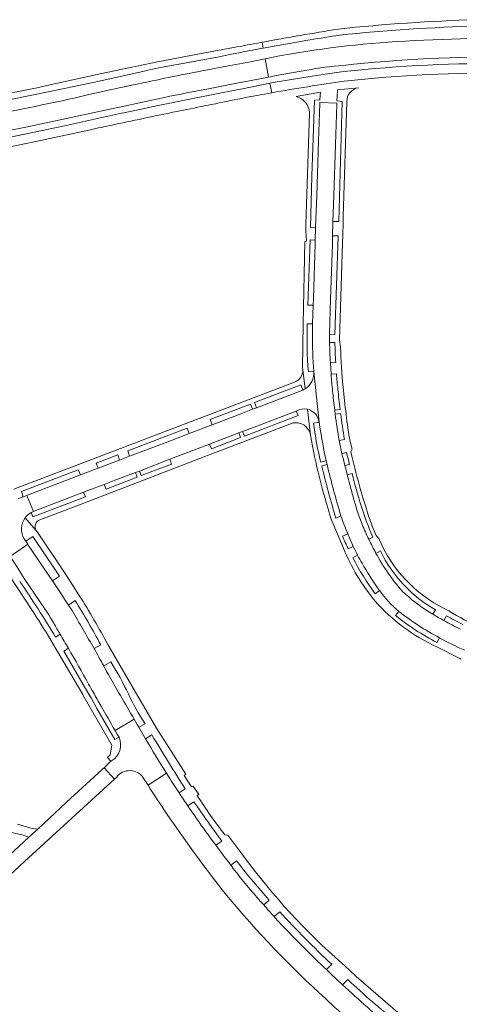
# Model space of a CAD drawing. Extents: x 148869 to 161638, y 453607 to 469810.
# Tile 139 of 256: x 153287 to 153427, y 462414 to 462729. Entities that reach past the tile are written whole.
import ezdxf

# ---------------------------------------------------------------- set-up
doc = ezdxf.new("R2010")
doc.units = 0
doc.layers.add('B-RO-VH-VERHARDING_ASFALT-GV', color=251, linetype='CONTINUOUS', lineweight=18)
doc.layers.add('B-RO-VH-VERHARDING_STRAATBAKSTEEN-GV', color=251, linetype='CONTINUOUS', lineweight=18)

msp = doc.modelspace()

# ---------------------------------------------------------------- linework, layer by layer
at = {"layer": 'B-RO-VH-VERHARDING_ASFALT-GV'}
for points in [[(153432.79, 462729.47, 0.019486), (153388.6, 462726.47)], [(153388.6, 462726.47, 0.005742), (153364.19, 462722.25)], [(153388.97, 462724.51, -0.021159), (153433.49, 462727.42)], [(153364.19, 462722.25, 0.001859), (153356.72, 462720.84)], [(153364.5, 462720.39, -0.004686), (153378.86, 462722.91)], [(153407.12, 462722.44, 0.034826), (153365.14, 462716.97)], [(153379.55, 462723.02, -0.003172), (153388.97, 462724.51)], [(153454.15, 462723.58, 0.018096), (153407.12, 462722.44)], [(153357.72, 462719.1, -0.002188), (153364.5, 462720.39)], [(153365.14, 462716.97, 0.00379), (153360.88, 462716.08)], [(153390.13, 462714.82, -0.031295), (153444.83, 462717.49)], [(153348.81, 462713.83, 0.004609), (153327.74, 462709.62)], [(153378.49, 462713.31, -0.028105), (153390.13, 462714.82)], [(153443.89, 462715.4, 0.030702), (153390.37, 462712.85)], [(153327.74, 462709.62, 0.003125), (153313.62, 462706.58)], [(153367.32, 462706.08, -0.009172), (153390.45, 462709.77)], [(153390.45, 462709.77, -0.030847), (153443.75, 462712.35)], [(153332.96, 462704.58, -0.009932), (153347.07, 462707.3)], [(153391.35, 462703.17, -0.387185), (153395.07, 462707.71)], [(153308.79, 462705.48, -0.013013), (153274.2, 462698.42)], [(153348.05, 462702.34, -0.007634), (153367.32, 462706.08)], [(153375.06, 462704.84, -0.350297), (153379.31, 462699.7)], [(153329.98, 462698.66, -0.002053), (153348.05, 462702.34)], [(153309.27, 462694.25, -0.002362), (153329.98, 462698.66)], [(153256.48, 462684.78, 0.024073), (153289.71, 462690.01)], [(153379.01, 462616.74, -0.030526), (153378.66, 462632.14)], [(153380.31, 462632.08, 0.021278), (153380.55, 462619.86)], [(153386.04, 462619.67, -0.011351), (153385.78, 462626.18)], [(153387.49, 462626.17, 0.017209), (153387.76, 462619.77)], [(153390.11, 462611.87, -0.012551), (153389.26, 462624.69)], [(153377.2, 462617.44, -0.326233), (153374.58, 462613.45)], [(153377.15, 462617.96, -0.036826), (153377.2, 462617.49)], [(153380.72, 462616.9, -0.288462), (153377.93, 462611.3)], [(153377.93, 462611.3, 0.288462), (153380.72, 462616.9)], [(153386.73, 462610.6, -0.006328), (153386.26, 462615.97)], [(153387.98, 462616.08, 0.003502), (153388.43, 462611.24)], [(153392.32, 462594.43, -0.017212), (153390.11, 462611.87)], [(153377.93, 462611.3, -0.036778), (153377.19, 462610.91)], [(153377.19, 462610.91, 0.036778), (153377.93, 462611.3)], [(153387.42, 462604.52, -0.006734), (153386.73, 462610.6)], [(153388.43, 462611.24, 0.004304), (153389.13, 462604.73)], [(153375.13, 462604.2, -0.194597), (153378.71, 462604.77)], [(153378.71, 462604.77, 0.194597), (153375.13, 462604.2)], [(153378.71, 462604.77, -0.317995), (153382.42, 462600.6)], [(153382.42, 462600.6, 0.317995), (153378.71, 462604.77)], [(153388.85, 462594.8, -0.014173), (153387.59, 462603.19)], [(153389.32, 462603.42, 0.010347), (153390.53, 462595.11)], [(153373.57, 462600.26, -0.454442), (153379.69, 462596.47)], [(153379.69, 462596.47, 0.033799), (153386.33, 462569.6)], [(153383, 462587.82, -0.032212), (153381.2, 462596.76)], [(153383.15, 462596.2, 0.01439), (153384.74, 462588.22)], [(153388.85, 462594.8, 0.007659), (153389.74, 462590.61)], [(153389.74, 462590.61, -0.007659), (153388.85, 462594.8)], [(153390.68, 462586.76, -0.00697), (153389.74, 462590.61)], [(153391.2, 462590.95, -0.011112), (153392.11, 462587.15)], [(153398.37, 462570.36, -0.023234), (153392.62, 462591.11)], [(153387.81, 462569.97, -0.017785), (153383.3, 462586.68)], [(153384.97, 462587.1, 0.012356), (153389.41, 462570.67)], [(153390.68, 462586.76, -0.001349), (153391.45, 462583.8)], [(153391.45, 462583.8, 0.001349), (153390.68, 462586.76)], [(153392.23, 462580.72, 0.001984), (153391.45, 462583.8)], [(153393.01, 462584.17, 0.039118), (153399.58, 462563.8)], [(153396.2, 462567.85, -0.028001), (153392.23, 462580.72)], [(153289.93, 462571.49, 0.088463), (153288.41, 462570.04)], [(153288.41, 462570.04, -0.088463), (153289.93, 462571.49)], [(153288.09, 462563.29, -0.304952), (153288.41, 462570.04)], [(153288.41, 462570.04, 0.304952), (153288.09, 462563.29)], [(153291.91, 462565.93, -0.484), (153293.07, 462569.38)], [(153389.41, 462570.67, 0.018837), (153391.6, 462564.89)], [(153391.6, 462564.89, -0.018837), (153389.41, 462570.67)], [(153398.3, 462563.2, -0.011828), (153396.2, 462567.85)], [(153400.7, 462564.4, -0.027183), (153398.37, 462570.36)], [(153292.3, 462565.47, -0.064995), (153291.91, 462565.93)], [(153391.6, 462564.89, -0.003909), (153393.36, 462560.89)], [(153391.75, 462560.14, -0.013043), (153389.93, 462564.13)], [(153398.3, 462563.2, 0.011528), (153400.63, 462558.64)], [(153400.63, 462558.64, -0.011528), (153398.3, 462563.2)], [(153422.66, 462540.93, -0.181222), (153401.54, 462563.39)], [(153390.23, 462560.28, 0.074857), (153400.29, 462543.49)], [(153393.36, 462560.89, 0.011091), (153394.73, 462558.11)], [(153394.73, 462558.11, -0.011091), (153393.36, 462560.89)], [(153409.05, 462546.53, -0.05505), (153400.63, 462558.64)], [(153402.09, 462559.41, 0.155152), (153419.72, 462540.62)], [(153400.39, 462545.72, -0.041849), (153393.26, 462557.25)], [(153394.73, 462558.11, 0.010612), (153396.18, 462555.49)], [(153396.18, 462555.49, 0.023423), (153401.12, 462547.67)], [(153298.07, 462531.87, 0.01799), (153286.62, 462549.65)], [(153302.23, 462542.09, 0.003551), (153297.13, 462549.86)], [(153297.13, 462549.86, -0.003551), (153302.23, 462542.09)], [(153401.79, 462546.74, 0.066907), (153407.95, 462540.09)], [(153407.95, 462540.09, -0.066907), (153401.79, 462546.74)], [(153417.76, 462539.84, -0.052962), (153409.05, 462546.53)], [(153293.05, 462543.26, -0.025879), (153297.51, 462536.27)], [(153304.39, 462543.54, -0.014996), (153312.58, 462529.34)], [(153314.87, 462529.46, 0.013732), (153305.7, 462545.19)], [(153400.29, 462543.49, 0.106152), (153420.1, 462528.71)], [(153291.12, 462539.61, -0.01264), (153297.33, 462529.58)], [(153310.45, 462528.15, 0.001554), (153303.36, 462540.38)], [(153407.95, 462540.09, 0.04621), (153420.93, 462531.65)], [(153432.63, 462535.32, -0.002212), (153422.66, 462540.93)], [(153297.51, 462536.27, -0.001979), (153299.58, 462532.77)], [(153420.08, 462530.13, -0.047194), (153406.91, 462538.72)], [(153418.86, 462539.2, 0.009315), (153422.31, 462537.18)], [(153422.31, 462537.18, -0.009315), (153418.86, 462539.2)], [(153427.68, 462534.35, -0.014153), (153422.31, 462537.18)], [(153423.19, 462538.7, 0.009246), (153428.39, 462535.9)], [(153302.2, 462528.27, 0.002405), (153299.58, 462532.77)], [(153299.58, 462532.77, -0.002405), (153302.2, 462528.27)], [(153420.93, 462531.65, 0.029259), (153429.04, 462527.66)], [(153429.04, 462527.66, -0.029259), (153420.93, 462531.65)], [(153302.2, 462528.27, -0.008311), (153308.66, 462516.82)], [(153313.52, 462522.61, -0.002254), (153310.45, 462528.15)], [(153310.45, 462528.15, 0.002254), (153313.52, 462522.61)], [(153315.77, 462523.91, -0.028706), (153321.4, 462513.68)], [(153427.29, 462525.1, 0.001969), (153427.9, 462524.84)], [(153323.22, 462505.57, 0.000282), (153314.45, 462520.81)], [(153308.66, 462516.82, 0.000436), (153310.21, 462514.09)], [(153310.21, 462514.09, 0.000525), (153312.66, 462509.78)], [(153321.4, 462513.68, 0.034309), (153326.74, 462504.12)], [(153312.66, 462509.78, 0.000666), (153317.14, 462501.99)], [(153318.4, 462499.82, -0.388031), (153316, 462492.28)], [(153316, 462492.28, 0.388031), (153318.4, 462499.82)], [(153333.58, 462488.27, -0.007609), (153326.93, 462499.34)], [(153328.94, 462500.52, 0.005954), (153339.59, 462483.26)], [(153317.66, 462487.05, -0.510582), (153326.17, 462486.84)], [(153337.63, 462482, -0.004879), (153334.25, 462487.2)], [(153328.42, 462483.28, 0.021345), (153348.94, 462454.19)], [(153340.45, 462477.81, -0.00412), (153337.63, 462482)], [(153337.63, 462482, 0.00412), (153340.45, 462477.81)], [(153352.31, 462468.59, -0.026211), (153343.4, 462481.12)], [(153349.37, 462465.21, -0.010175), (153340.45, 462477.81)], [(153342.38, 462479.13, 0.00781), (153351.29, 462466.54)], [(153354.21, 462458.81, -0.002864), (153349.37, 462465.21)], [(153349.37, 462465.21, 0.002864), (153354.21, 462458.81)], [(153389.74, 462427.44, -0.05459), (153358.58, 462461.33)], [(153356.19, 462456.24, -0.001349), (153354.57, 462458.35)], [(153356.41, 462459.73, 0.018824), (153366.49, 462447.65)], [(153348.94, 462454.19, 0.001728), (153350.99, 462451.53)], [(153364.72, 462446.11, -0.016073), (153356.19, 462456.24)], [(153350.99, 462451.53, 0.03781), (153382.44, 462418.03)], [(153368.04, 462442.37, -0.004682), (153364.72, 462446.11)], [(153364.72, 462446.11, 0.004682), (153368.04, 462442.37)], [(153370.22, 462440, -0.002866), (153368.04, 462442.37)], [(153369.81, 462443.93, 0.018824), (153386.46, 462427.11)], [(153383.93, 462426.18, -0.013585), (153370.22, 462440)], [(153427.9, 462395.74, -0.026466), (153389.74, 462427.44)], [(153389.95, 462420.57, -0.010127), (153384.83, 462425.42)], [(153384.83, 462425.42, 0.010127), (153389.95, 462420.57)], [(153406.09, 462406.46, -0.018544), (153389.95, 462420.57)], [(153391.63, 462422.25, 0.018551), (153407.61, 462408.26)], [(153382.44, 462418.03, 0.014792), (153398.85, 462403.34)]]:
    msp.add_lwpolyline(points, format="xyb", dxfattribs=at)
at = {"layer": 'B-RO-VH-VERHARDING_ASFALT-GV', "flags": 128}
for points in [[(153364.19, 462722.25), (153364.5, 462720.39)], [(153364.5, 462720.39), (153364.19, 462722.25)], [(153378.86, 462722.91), (153379.55, 462723.02)], [(153356.72, 462720.84), (153343.65, 462718.4), (153330.69, 462715.97), (153326.62, 462715.1), (153312.4, 462712.09), (153295.35, 462708.38), (153292.22, 462707.71), (153288.89, 462707.01), (153281.36, 462705.53), (153275.03, 462704.37), (153273.13, 462704.08), (153269.44, 462703.46), (153263.14, 462702.5), (153258.31, 462701.84), (153254.89, 462701.39), (153250.02, 462700.85)], [(153255.71, 462699.47), (153259.11, 462699.9), (153264.31, 462700.59), (153269.72, 462701.36), (153275.23, 462702.38), (153281.63, 462703.49), (153283.72, 462703.88), (153289.4, 462705.09), (153295.76, 462706.39), (153309.05, 462709.18), (153312.96, 462710.03), (153327.02, 462713.15), (153327.66, 462713.29), (153331.63, 462714.12), (153349.92, 462717.5), (153353.83, 462718.31), (153357.23, 462719.01), (153357.72, 462719.1)], [(153347.07, 462707.3), (153357.72, 462709.45), (153357.89, 462709.48), (153366.26, 462711.08), (153365.14, 462716.97)], [(153360.88, 462716.08), (153360.45, 462716), (153353.49, 462714.7), (153348.81, 462713.83)], [(153365.14, 462716.97), (153366.26, 462711.08), (153369.36, 462711.67), (153378.49, 462713.31)], [(153390.37, 462712.85), (153384.32, 462712.04), (153378.82, 462711.19), (153368.32, 462709.45), (153366.69, 462709.12), (153367.32, 462706.08)], [(153313.62, 462706.58), (153308.79, 462705.48)], [(153367.32, 462706.08), (153366.69, 462709.12), (153357.95, 462707.39), (153356.66, 462707.14), (153341.46, 462704.16), (153331.96, 462702.23), (153329.36, 462701.68), (153327.5, 462701.29), (153319.92, 462699.7), (153319.91, 462699.7), (153319.21, 462699.53), (153315.4, 462698.66)], [(153395.07, 462707.71), (153388.34, 462707.03), (153388.2, 462704.85), (153388.15, 462703.53), (153389.86, 462703.34), (153388.73, 462664.84), (153386.86, 462664.88), (153386.72, 462660.34), (153388.57, 462660.26), (153387.51, 462628.75), (153385.77, 462628.77), (153385.78, 462626.18), (153387.49, 462626.17)], [(153281.51, 462693.7), (153281.5, 462693.71), (153288.59, 462695.12), (153294.56, 462696.38), (153301.62, 462697.85), (153314, 462700.53), (153320.62, 462701.92), (153325.87, 462703.03), (153328.95, 462703.7), (153332.96, 462704.58)], [(153381.32, 462662.87), (153379.63, 462662.92), (153380.15, 462679.34), (153380.97, 462703.72), (153382.69, 462703.78), (153382.72, 462705.35), (153382.83, 462706.26), (153375.06, 462704.84)], [(153389.26, 462624.69), (153388.95, 462626.95), (153388.95, 462626.99), (153389.91, 462658.07), (153389.98, 462660.27), (153390.12, 462664.8), (153390.17, 462666.52), (153391.35, 462703.17)], [(153385.78, 462626.18), (153385.77, 462628.77), (153386.11, 462640.17), (153386.68, 462657.61), (153386.72, 462660.34), (153386.86, 462664.88), (153387.14, 462673.09), (153387.7, 462689.54), (153388.12, 462702.35), (153388.12, 462702.79), (153382.66, 462703.01), (153382.64, 462702.68), (153382.25, 462690.71), (153381.67, 462673.22), (153381.32, 462662.87), (153381.18, 462658.92), (153381.18, 462657.75), (153380.63, 462640.28), (153380.5, 462638.06), (153380.31, 462632.08)], [(153315.4, 462698.66), (153300.96, 462695.55), (153296.34, 462694.52), (153287.7, 462692.75), (153287.67, 462692.75), (153283.17, 462691.8)], [(153379.31, 462699.7), (153378.2, 462663.89), (153378.17, 462661.97), (153378.39, 462658.57), (153377.86, 462658.45), (153377.33, 462632.02), (153377.15, 462617.96)], [(153289.71, 462690.01), (153309.27, 462694.25)], [(153378.66, 462632.14), (153380.31, 462632.08), (153380.5, 462638.06), (153378.81, 462638.12), (153379.52, 462659.02), (153381.18, 462658.92), (153381.32, 462662.87)], [(153380.55, 462619.86), (153380.72, 462616.9), (153381.58, 462608.66)], [(153387.76, 462619.77), (153386.04, 462619.67), (153386.26, 462615.97), (153387.98, 462616.08)], [(153386.26, 462615.97), (153386.04, 462619.67)], [(153377.2, 462617.49), (153377.2, 462617.44), (153377.93, 462611.3)], [(153377.93, 462611.3), (153377.2, 462617.44)], [(153380.72, 462616.9), (153379.01, 462616.74)], [(153382.42, 462600.6), (153381.58, 462608.66), (153380.72, 462616.9)], [(153374.58, 462613.45), (153339.62, 462600.1), (153284.78, 462579.15)], [(153286.06, 462576.12), (153287.77, 462576.75), (153287.18, 462578.42), (153305.37, 462585.38), (153306.05, 462583.75), (153311.7, 462585.89), (153311.07, 462587.53), (153317.98, 462590.16), (153318.55, 462588.51), (153321.78, 462589.74), (153321.22, 462591.42), (153340.23, 462598.68), (153340.83, 462597.01), (153348.23, 462599.84), (153347.6, 462601.5), (153360.49, 462606.42), (153361.13, 462604.77), (153362.42, 462605.24), (153361.78, 462606.9), (153376.59, 462612.59), (153377.19, 462610.91)], [(153377.19, 462610.91), (153372.18, 462608.97), (153362.42, 462605.24), (153361.13, 462604.77), (153356.83, 462603.1), (153348.23, 462599.84), (153340.83, 462597.01), (153334.84, 462594.72), (153321.78, 462589.74), (153318.55, 462588.51), (153314.78, 462587.05), (153311.7, 462585.89), (153306.05, 462583.75), (153289.13, 462577.26), (153288.91, 462577.17), (153291, 462572.06), (153291.21, 462572.11), (153307.08, 462578.21)], [(153381.58, 462608.66), (153382.42, 462600.6), (153382.73, 462598.41), (153383.15, 462596.2)], [(153307.08, 462578.21), (153308.47, 462578.76), (153313.67, 462580.72), (153316.88, 462581.93), (153323.7, 462584.54), (153324.91, 462585.01), (153334.15, 462588.54), (153334.66, 462588.76), (153347.41, 462593.57), (153356.76, 462597.2), (153357.91, 462597.63), (153358.88, 462597.98), (153374.26, 462603.86), (153375.13, 462604.2)], [(153375.13, 462604.2), (153375.72, 462602.73), (153358.52, 462596.15), (153357.91, 462597.63), (153356.76, 462597.2), (153357.33, 462595.72), (153348.02, 462592.16), (153347.41, 462593.57), (153334.66, 462588.76), (153335.25, 462587.25), (153325.47, 462583.54), (153324.91, 462585.01), (153323.7, 462584.54), (153324.22, 462583.04), (153314.24, 462579.23), (153313.67, 462580.72), (153308.47, 462578.76)], [(153378.71, 462604.77), (153379.69, 462596.47)], [(153379.69, 462596.47), (153378.71, 462604.77)], [(153389.13, 462604.73), (153387.42, 462604.52), (153387.59, 462603.19), (153389.32, 462603.42)], [(153387.59, 462603.19), (153387.42, 462604.52)], [(153293.07, 462569.38), (153307.15, 462574.77), (153345.38, 462589.4), (153373.57, 462600.26)], [(153381.2, 462596.76), (153380.62, 462600.32), (153382.42, 462600.6)], [(153390.53, 462595.11), (153388.85, 462594.8)], [(153392.62, 462591.11), (153392.97, 462591.98), (153392.32, 462594.43)], [(153389.74, 462590.61), (153391.2, 462590.95)], [(153383.3, 462586.68), (153384.97, 462587.1), (153384.74, 462588.22), (153383, 462587.82)], [(153384.74, 462588.22), (153384.97, 462587.1)], [(153392.11, 462587.15), (153390.68, 462586.76)], [(153391.45, 462583.8), (153393.01, 462584.17)], [(153289.93, 462571.49), (153290.25, 462571.68), (153291, 462572.06), (153288.91, 462577.17), (153287.77, 462576.75), (153286.06, 462576.12)], [(153308.47, 462578.76), (153307.08, 462578.21), (153307.66, 462576.71), (153290.81, 462570.3), (153290.25, 462571.68), (153289.93, 462571.49)], [(153288.41, 462570.04), (153291.91, 462565.93)], [(153291.91, 462565.93), (153288.41, 462570.04)], [(153386.33, 462569.6), (153390.23, 462560.28)], [(153389.41, 462570.67), (153387.81, 462569.97)], [(153305.7, 462545.19), (153301.62, 462551.57), (153292.3, 462565.47)], [(153389.93, 462564.13), (153391.6, 462564.89)], [(153282.57, 462559.12), (153282.79, 462558.79), (153283.54, 462557.69), (153289.23, 462561.55), (153288.58, 462562.57), (153288.56, 462562.57), (153288.09, 462563.29)], [(153297.13, 462549.86), (153289.37, 462561.33), (153289.23, 462561.55), (153283.54, 462557.69), (153285.32, 462555.05), (153285.69, 462554.48), (153288.05, 462550.64), (153293.05, 462543.26)], [(153288.09, 462563.29), (153288.56, 462562.57), (153290.85, 462564.02), (153299.39, 462551.32), (153297.13, 462549.86)], [(153399.58, 462563.8), (153398.3, 462563.2)], [(153401.54, 462563.39), (153400.7, 462564.4)], [(153393.36, 462560.89), (153391.75, 462560.14)], [(153400.63, 462558.64), (153402.09, 462559.41)], [(153280.4, 462555.39), (153281.28, 462554.37), (153282.89, 462552.11), (153291.12, 462539.61)], [(153393.26, 462557.25), (153394.73, 462558.11)], [(153401.79, 462546.74), (153400.39, 462545.72)], [(153401.12, 462547.67), (153401.79, 462546.74)], [(153302.23, 462542.09), (153304.39, 462543.54)], [(153303.36, 462540.38), (153302.23, 462542.09)], [(153406.91, 462538.72), (153407.95, 462540.09)], [(153418.86, 462539.2), (153417.76, 462539.84)], [(153419.72, 462540.62), (153418.86, 462539.2)], [(153422.31, 462537.18), (153423.19, 462538.7)], [(153299.58, 462532.77), (153298.07, 462531.87)], [(153420.93, 462531.65), (153420.08, 462530.13)], [(153297.33, 462529.58), (153306.78, 462513.48), (153306.92, 462513.16), (153316.11, 462497.23), (153315.56, 462494.12), (153314.72, 462493.3), (153315.82, 462492.11), (153316, 462492.28)], [(153318.4, 462499.82), (153317.05, 462499.04), (153311.35, 462509.04), (153309.44, 462512.39), (153308.89, 462513.35), (153300.74, 462527.37), (153302.2, 462528.27)], [(153312.58, 462529.34), (153310.45, 462528.15)], [(153343.4, 462481.12), (153343.94, 462481.5), (153342.14, 462484.18), (153341.62, 462483.89), (153339.3, 462487.55), (153339.74, 462487.99), (153330.44, 462502.69), (153322.51, 462516.25), (153314.87, 462529.46)], [(153420.1, 462528.71), (153427.29, 462525.1)], [(153313.52, 462522.61), (153315.77, 462523.91)], [(153314.45, 462520.81), (153313.52, 462522.61)], [(153326.93, 462499.34), (153324.75, 462502.98), (153324.18, 462503.9), (153323.22, 462505.57), (153317.14, 462501.99), (153317.85, 462500.78), (153318.4, 462499.82)], [(153317.14, 462501.99), (153323.22, 462505.57)], [(153326.74, 462504.12), (153324.75, 462502.98), (153326.93, 462499.34), (153328.94, 462500.52)], [(153316, 462492.28), (153315.82, 462492.11), (153313.61, 462490.05)], [(153313.61, 462490.05), (153316.92, 462486.35), (153317.66, 462487.05)], [(153326.17, 462486.84), (153327.68, 462484.45), (153333.58, 462488.27)], [(153334.25, 462487.2), (153333.58, 462488.27), (153327.68, 462484.45), (153328.42, 462483.28)], [(153339.59, 462483.26), (153337.63, 462482)], [(153340.45, 462477.81), (153342.38, 462479.13)], [(153358.58, 462461.33), (153357.74, 462462.45), (153353.19, 462468.48), (153352.31, 462468.59)], [(153351.29, 462466.54), (153349.37, 462465.21)], [(153354.21, 462458.81), (153356.05, 462460.19), (153356.41, 462459.73)], [(153354.57, 462458.35), (153354.21, 462458.81)], [(153366.49, 462447.65), (153364.72, 462446.11)], [(153368.04, 462442.37), (153369.81, 462443.93)], [(153384.83, 462425.42), (153383.93, 462426.18)], [(153386.46, 462427.11), (153384.83, 462425.42)], [(153389.95, 462420.57), (153391.63, 462422.25)]]:
    msp.add_lwpolyline(points, dxfattribs=at)
msp.add_lwpolyline([(153316.92, 462486.35), (153313.61, 462490.05), (153313.01, 462489.47), (153301.62, 462479), (153292.38, 462470.36), (153289.59, 462467.82), (153275.36, 462454.7), (153278.6, 462451.18), (153288.2, 462460.03), (153315.91, 462485.41)], close=True, dxfattribs=at)
at = {"layer": 'B-RO-VH-VERHARDING_STRAATBAKSTEEN-GV', "flags": 128}
msp.add_lwpolyline([(153283.12, 462469.53), (153287.7, 462468.48), (153289.59, 462467.82), (153292.38, 462470.36), (153290.18, 462470.74), (153285.9, 462471.98)], dxfattribs=at)

doc.saveas('drawing.dxf')
